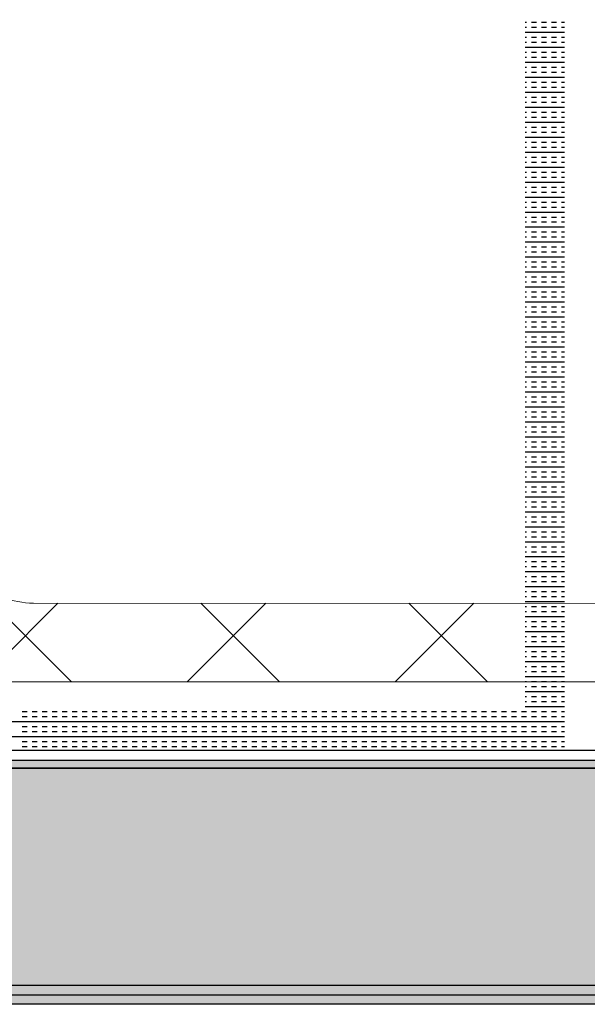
# Model space of a CAD drawing. Header units: millimetres. Extents: x -11575 to 52845, y -36266 to 23021.
# Tile 135 of 184: x 47042 to 47404, y 11101 to 11729. Entities that reach past the tile are written whole.
import ezdxf

# ---------------------------------------------------------------- set-up
doc = ezdxf.new("R2010")
doc.units = ezdxf.units.MM
doc.header["$MEASUREMENT"] = 0
doc.layers.add('GREY SCALE', color=9, linetype='Continuous', true_color=0x808080)
doc.layers.add('GREYSCALE', color=9, linetype='Continuous', lineweight=0, true_color=0x808080)
doc.layers.add('M-MEP-ELCT-TRUNKING', color=7, linetype='Continuous', lineweight=20, true_color=0x960000)

# ---------------------------------------------------------------- blocks, each defined once
blk = doc.blocks.new('FLOOR PLAN')
at = {"layer": 'GREYSCALE', "lineweight": -2, "ltscale": 0.25}
h = blk.add_hatch(color=0, dxfattribs=at)
h.dxf.hatch_style = 1
h.paths.add_polyline_path([(13791.57, 11256.64), (13791.57, 11107.11), (21062.97, 11107.11), (21062.97, 11256.64)])
h = blk.add_hatch(color=0, dxfattribs=at)
h.dxf.hatch_style = 1
h.paths.add_polyline_path([(13949.55, 11251.55), (13949.56, 11101.18), (21261.6, 11101.46), (21261.59, 11251.83)])
at = {"layer": 'GREYSCALE', "color": 0, "lineweight": -2}
for p, q in [((17363.9, 11726.96), (17364.7, 11726.96)), ((17367.88, 11726.96), (17371.06, 11726.96)), ((17374.25, 11726.96), (17377.43, 11726.96)), ((17380.61, 11726.96), (17383.79, 11726.96)), ((17386.98, 11726.96), (17388.96, 11726.96)), ((17363.9, 11723.77), (17364.7, 11723.77)), ((17363.9, 11720.59), (17388.96, 11720.59)), ((17367.88, 11723.77), (17371.06, 11723.77)), ((17374.25, 11723.77), (17377.43, 11723.77)), ((17380.61, 11723.77), (17383.79, 11723.77)), ((17386.98, 11723.77), (17388.96, 11723.77)), ((17363.9, 11717.41), (17364.7, 11717.41)), ((17363.9, 11714.23), (17364.7, 11714.23)), ((17367.88, 11717.41), (17371.06, 11717.41)), ((17367.88, 11714.23), (17371.06, 11714.23)), ((17374.25, 11717.41), (17377.43, 11717.41)), ((17374.25, 11714.23), (17377.43, 11714.23)), ((17380.61, 11717.41), (17383.79, 11717.41)), ((17380.61, 11714.23), (17383.79, 11714.23)), ((17386.98, 11717.41), (17388.96, 11717.41)), ((17386.98, 11714.23), (17388.96, 11714.23)), ((17363.9, 11711.04), (17388.96, 11711.04)), ((17363.9, 11707.86), (17364.7, 11707.86)), ((17367.88, 11707.86), (17371.06, 11707.86)), ((17374.25, 11707.86), (17377.43, 11707.86)), ((17380.61, 11707.86), (17383.79, 11707.86)), ((17386.98, 11707.86), (17388.96, 11707.86)), ((17363.9, 11704.68), (17364.7, 11704.68)), ((17363.9, 11701.49), (17388.96, 11701.49)), ((17367.88, 11704.68), (17371.06, 11704.68)), ((17374.25, 11704.68), (17377.43, 11704.68)), ((17380.61, 11704.68), (17383.79, 11704.68)), ((17386.98, 11704.68), (17388.96, 11704.68)), ((17363.9, 11698.31), (17364.7, 11698.31)), ((17363.9, 11695.13), (17364.7, 11695.13)), ((17367.88, 11698.31), (17371.06, 11698.31)), ((17367.88, 11695.13), (17371.06, 11695.13)), ((17374.25, 11698.31), (17377.43, 11698.31)), ((17374.25, 11695.13), (17377.43, 11695.13)), ((17380.61, 11698.31), (17383.79, 11698.31)), ((17380.61, 11695.13), (17383.79, 11695.13)), ((17386.98, 11698.31), (17388.96, 11698.31)), ((17386.98, 11695.13), (17388.96, 11695.13)), ((17363.9, 11691.95), (17388.96, 11691.95)), ((17363.9, 11688.76), (17364.7, 11688.76)), ((17367.88, 11688.76), (17371.06, 11688.76)), ((17374.25, 11688.76), (17377.43, 11688.76)), ((17380.61, 11688.76), (17383.79, 11688.76)), ((17386.98, 11688.76), (17388.96, 11688.76)), ((17363.9, 11685.58), (17364.7, 11685.58)), ((17363.9, 11682.4), (17388.96, 11682.4)), ((17367.88, 11685.58), (17371.06, 11685.58)), ((17374.25, 11685.58), (17377.43, 11685.58)), ((17380.61, 11685.58), (17383.79, 11685.58)), ((17386.98, 11685.58), (17388.96, 11685.58)), ((17363.9, 11679.22), (17364.7, 11679.22)), ((17363.9, 11676.03), (17364.7, 11676.03)), ((17367.88, 11679.22), (17371.06, 11679.22)), ((17367.88, 11676.03), (17371.06, 11676.03)), ((17374.25, 11679.22), (17377.43, 11679.22)), ((17374.25, 11676.03), (17377.43, 11676.03)), ((17380.61, 11679.22), (17383.79, 11679.22)), ((17380.61, 11676.03), (17383.79, 11676.03)), ((17386.98, 11679.22), (17388.96, 11679.22)), ((17386.98, 11676.03), (17388.96, 11676.03)), ((17363.9, 11672.85), (17388.96, 11672.85)), ((17363.9, 11669.67), (17364.7, 11669.67)), ((17367.88, 11669.67), (17371.06, 11669.67)), ((17374.25, 11669.67), (17377.43, 11669.67)), ((17380.61, 11669.67), (17383.79, 11669.67)), ((17386.98, 11669.67), (17388.96, 11669.67)), ((17363.9, 11666.49), (17364.7, 11666.49)), ((17363.9, 11663.3), (17388.96, 11663.3)), ((17367.88, 11666.49), (17371.06, 11666.49)), ((17374.25, 11666.49), (17377.43, 11666.49)), ((17380.61, 11666.49), (17383.79, 11666.49)), ((17386.98, 11666.49), (17388.96, 11666.49)), ((17363.9, 11660.12), (17364.7, 11660.12)), ((17363.9, 11656.94), (17364.7, 11656.94)), ((17367.88, 11660.12), (17371.06, 11660.12)), ((17367.88, 11656.94), (17371.06, 11656.94)), ((17374.25, 11660.12), (17377.43, 11660.12)), ((17374.25, 11656.94), (17377.43, 11656.94)), ((17380.61, 11660.12), (17383.79, 11660.12)), ((17380.61, 11656.94), (17383.79, 11656.94)), ((17386.98, 11660.12), (17388.96, 11660.12)), ((17386.98, 11656.94), (17388.96, 11656.94)), ((17363.9, 11653.75), (17388.96, 11653.75)), ((17363.9, 11650.57), (17364.7, 11650.57)), ((17367.88, 11650.57), (17371.06, 11650.57)), ((17374.25, 11650.57), (17377.43, 11650.57)), ((17380.61, 11650.57), (17383.79, 11650.57)), ((17386.98, 11650.57), (17388.96, 11650.57)), ((17363.9, 11647.39), (17364.7, 11647.39)), ((17363.9, 11644.21), (17388.96, 11644.21)), ((17367.88, 11647.39), (17371.06, 11647.39)), ((17374.25, 11647.39), (17377.43, 11647.39)), ((17380.61, 11647.39), (17383.79, 11647.39)), ((17386.98, 11647.39), (17388.96, 11647.39)), ((17363.9, 11641.02), (17364.7, 11641.02)), ((17363.9, 11637.84), (17364.7, 11637.84)), ((17367.88, 11641.02), (17371.06, 11641.02)), ((17367.88, 11637.84), (17371.06, 11637.84)), ((17374.25, 11641.02), (17377.43, 11641.02)), ((17374.25, 11637.84), (17377.43, 11637.84)), ((17380.61, 11641.02), (17383.79, 11641.02)), ((17380.61, 11637.84), (17383.79, 11637.84)), ((17386.98, 11641.02), (17388.96, 11641.02)), ((17386.98, 11637.84), (17388.96, 11637.84)), ((17363.9, 11634.66), (17388.96, 11634.66)), ((17363.9, 11631.48), (17364.7, 11631.48)), ((17367.88, 11631.48), (17371.06, 11631.48)), ((17374.25, 11631.48), (17377.43, 11631.48)), ((17380.61, 11631.48), (17383.79, 11631.48)), ((17386.98, 11631.48), (17388.96, 11631.48)), ((17363.9, 11628.29), (17364.7, 11628.29)), ((17363.9, 11625.11), (17388.96, 11625.11)), ((17367.88, 11628.29), (17371.06, 11628.29)), ((17374.25, 11628.29), (17377.43, 11628.29)), ((17380.61, 11628.29), (17383.79, 11628.29)), ((17386.98, 11628.29), (17388.96, 11628.29)), ((17363.9, 11621.93), (17364.7, 11621.93)), ((17367.88, 11621.93), (17371.06, 11621.93)), ((17374.25, 11621.93), (17377.43, 11621.93)), ((17380.61, 11621.93), (17383.79, 11621.93)), ((17386.98, 11621.93), (17388.96, 11621.93)), ((17363.9, 11618.74), (17364.7, 11618.74)), ((17363.9, 11615.56), (17388.96, 11615.56)), ((17367.88, 11618.74), (17371.06, 11618.74)), ((17374.25, 11618.74), (17377.43, 11618.74)), ((17380.61, 11618.74), (17383.79, 11618.74)), ((17386.98, 11618.74), (17388.96, 11618.74)), ((17363.9, 11612.38), (17364.7, 11612.38)), ((17363.9, 11609.2), (17364.7, 11609.2)), ((17367.88, 11612.38), (17371.06, 11612.38)), ((17367.88, 11609.2), (17371.06, 11609.2)), ((17374.25, 11612.38), (17377.43, 11612.38)), ((17374.25, 11609.2), (17377.43, 11609.2)), ((17380.61, 11612.38), (17383.79, 11612.38)), ((17380.61, 11609.2), (17383.79, 11609.2)), ((17386.98, 11612.38), (17388.96, 11612.38)), ((17386.98, 11609.2), (17388.96, 11609.2)), ((17363.9, 11606.01), (17388.96, 11606.01)), ((17363.9, 11602.83), (17364.7, 11602.83)), ((17367.88, 11602.83), (17371.06, 11602.83)), ((17374.25, 11602.83), (17377.43, 11602.83)), ((17380.61, 11602.83), (17383.79, 11602.83)), ((17386.98, 11602.83), (17388.96, 11602.83)), ((17363.9, 11599.65), (17364.7, 11599.65)), ((17363.9, 11596.47), (17388.96, 11596.47)), ((17367.88, 11599.65), (17371.06, 11599.65)), ((17374.25, 11599.65), (17377.43, 11599.65)), ((17380.61, 11599.65), (17383.79, 11599.65)), ((17386.98, 11599.65), (17388.96, 11599.65)), ((17363.9, 11593.28), (17364.7, 11593.28)), ((17363.9, 11590.1), (17364.7, 11590.1)), ((17367.88, 11593.28), (17371.06, 11593.28)), ((17367.88, 11590.1), (17371.06, 11590.1)), ((17374.25, 11593.28), (17377.43, 11593.28)), ((17374.25, 11590.1), (17377.43, 11590.1)), ((17380.61, 11593.28), (17383.79, 11593.28)), ((17380.61, 11590.1), (17383.79, 11590.1)), ((17386.98, 11593.28), (17388.96, 11593.28)), ((17386.98, 11590.1), (17388.96, 11590.1)), ((17363.9, 11586.92), (17388.96, 11586.92)), ((17363.9, 11583.74), (17364.7, 11583.74)), ((17367.88, 11583.74), (17371.06, 11583.74)), ((17374.25, 11583.74), (17377.43, 11583.74)), ((17380.61, 11583.74), (17383.79, 11583.74)), ((17386.98, 11583.74), (17388.96, 11583.74)), ((17363.9, 11580.55), (17364.7, 11580.55)), ((17363.9, 11577.37), (17388.96, 11577.37)), ((17367.88, 11580.55), (17371.06, 11580.55)), ((17374.25, 11580.55), (17377.43, 11580.55)), ((17380.61, 11580.55), (17383.79, 11580.55)), ((17386.98, 11580.55), (17388.96, 11580.55)), ((17363.9, 11574.19), (17364.7, 11574.19)), ((17363.9, 11571), (17364.7, 11571)), ((17367.88, 11574.19), (17371.06, 11574.19)), ((17367.88, 11571), (17371.06, 11571)), ((17374.25, 11574.19), (17377.43, 11574.19)), ((17374.25, 11571), (17377.43, 11571)), ((17380.61, 11574.19), (17383.79, 11574.19)), ((17380.61, 11571), (17383.79, 11571)), ((17386.98, 11574.19), (17388.96, 11574.19)), ((17386.98, 11571), (17388.96, 11571)), ((17363.9, 11567.82), (17388.96, 11567.82)), ((17363.9, 11564.64), (17364.7, 11564.64)), ((17367.88, 11564.64), (17371.06, 11564.64)), ((17374.25, 11564.64), (17377.43, 11564.64)), ((17380.61, 11564.64), (17383.79, 11564.64)), ((17386.98, 11564.64), (17388.96, 11564.64)), ((17363.9, 11561.46), (17364.7, 11561.46)), ((17363.9, 11558.27), (17388.96, 11558.27)), ((17367.88, 11561.46), (17371.06, 11561.46)), ((17374.25, 11561.46), (17377.43, 11561.46)), ((17380.61, 11561.46), (17383.79, 11561.46)), ((17386.98, 11561.46), (17388.96, 11561.46)), ((17363.9, 11555.09), (17364.7, 11555.09)), ((17363.9, 11551.91), (17364.7, 11551.91)), ((17367.88, 11555.09), (17371.06, 11555.09)), ((17367.88, 11551.91), (17371.06, 11551.91)), ((17374.25, 11555.09), (17377.43, 11555.09)), ((17374.25, 11551.91), (17377.43, 11551.91)), ((17380.61, 11555.09), (17383.79, 11555.09)), ((17380.61, 11551.91), (17383.79, 11551.91)), ((17386.98, 11555.09), (17388.96, 11555.09)), ((17386.98, 11551.91), (17388.96, 11551.91)), ((17363.9, 11548.73), (17388.96, 11548.73)), ((17363.9, 11545.54), (17364.7, 11545.54)), ((17367.88, 11545.54), (17371.06, 11545.54)), ((17374.25, 11545.54), (17377.43, 11545.54)), ((17380.61, 11545.54), (17383.79, 11545.54)), ((17386.98, 11545.54), (17388.96, 11545.54)), ((17363.9, 11542.36), (17364.7, 11542.36)), ((17363.9, 11539.18), (17388.96, 11539.18)), ((17367.88, 11542.36), (17371.06, 11542.36)), ((17374.25, 11542.36), (17377.43, 11542.36)), ((17380.61, 11542.36), (17383.79, 11542.36)), ((17386.98, 11542.36), (17388.96, 11542.36)), ((17363.9, 11535.99), (17364.7, 11535.99)), ((17363.9, 11532.81), (17364.7, 11532.81)), ((17367.88, 11535.99), (17371.06, 11535.99)), ((17367.88, 11532.81), (17371.06, 11532.81)), ((17374.25, 11535.99), (17377.43, 11535.99)), ((17374.25, 11532.81), (17377.43, 11532.81)), ((17380.61, 11535.99), (17383.79, 11535.99)), ((17380.61, 11532.81), (17383.79, 11532.81)), ((17386.98, 11535.99), (17388.96, 11535.99)), ((17386.98, 11532.81), (17388.96, 11532.81)), ((17363.9, 11529.63), (17388.96, 11529.63)), ((17363.9, 11526.45), (17364.7, 11526.45)), ((17367.88, 11526.45), (17371.06, 11526.45)), ((17374.25, 11526.45), (17377.43, 11526.45)), ((17380.61, 11526.45), (17383.79, 11526.45)), ((17386.98, 11526.45), (17388.96, 11526.45)), ((17363.9, 11523.26), (17364.7, 11523.26)), ((17363.9, 11520.08), (17388.96, 11520.08)), ((17367.88, 11523.26), (17371.06, 11523.26)), ((17374.25, 11523.26), (17377.43, 11523.26)), ((17380.61, 11523.26), (17383.79, 11523.26)), ((17386.98, 11523.26), (17388.96, 11523.26)), ((17363.9, 11516.9), (17364.7, 11516.9)), ((17363.9, 11513.72), (17364.7, 11513.72)), ((17367.88, 11516.9), (17371.06, 11516.9)), ((17367.88, 11513.72), (17371.06, 11513.72)), ((17374.25, 11516.9), (17377.43, 11516.9)), ((17374.25, 11513.72), (17377.43, 11513.72)), ((17380.61, 11516.9), (17383.79, 11516.9)), ((17380.61, 11513.72), (17383.79, 11513.72)), ((17386.98, 11516.9), (17388.96, 11516.9)), ((17386.98, 11513.72), (17388.96, 11513.72)), ((17363.9, 11510.53), (17388.96, 11510.53)), ((17363.9, 11507.35), (17364.7, 11507.35)), ((17367.88, 11507.35), (17371.06, 11507.35)), ((17374.25, 11507.35), (17377.43, 11507.35)), ((17380.61, 11507.35), (17383.79, 11507.35)), ((17386.98, 11507.35), (17388.96, 11507.35)), ((17363.9, 11504.17), (17364.7, 11504.17)), ((17363.9, 11500.99), (17388.96, 11500.99)), ((17367.88, 11504.17), (17371.06, 11504.17)), ((17374.25, 11504.17), (17377.43, 11504.17)), ((17380.61, 11504.17), (17383.79, 11504.17)), ((17386.98, 11504.17), (17388.96, 11504.17)), ((17363.9, 11497.8), (17364.7, 11497.8)), ((17363.9, 11494.62), (17364.7, 11494.62)), ((17367.88, 11497.8), (17371.06, 11497.8)), ((17367.88, 11494.62), (17371.06, 11494.62)), ((17374.25, 11497.8), (17377.43, 11497.8)), ((17374.25, 11494.62), (17377.43, 11494.62)), ((17380.61, 11497.8), (17383.79, 11497.8)), ((17380.61, 11494.62), (17383.79, 11494.62)), ((17386.98, 11497.8), (17388.96, 11497.8)), ((17386.98, 11494.62), (17388.96, 11494.62)), ((17363.9, 11491.44), (17388.96, 11491.44)), ((17363.9, 11488.25), (17364.7, 11488.25)), ((17367.88, 11488.25), (17371.06, 11488.25)), ((17374.25, 11488.25), (17377.43, 11488.25)), ((17380.61, 11488.25), (17383.79, 11488.25)), ((17386.98, 11488.25), (17388.96, 11488.25)), ((17363.9, 11485.07), (17364.7, 11485.07)), ((17363.9, 11481.89), (17388.96, 11481.89)), ((17367.88, 11485.07), (17371.06, 11485.07)), ((17374.25, 11485.07), (17377.43, 11485.07)), ((17380.61, 11485.07), (17383.79, 11485.07)), ((17386.98, 11485.07), (17388.96, 11485.07)), ((17363.9, 11478.71), (17364.7, 11478.71)), ((17363.9, 11475.52), (17364.7, 11475.52)), ((17367.88, 11478.71), (17371.06, 11478.71)), ((17367.88, 11475.52), (17371.06, 11475.52)), ((17374.25, 11478.71), (17377.43, 11478.71)), ((17374.25, 11475.52), (17377.43, 11475.52)), ((17380.61, 11478.71), (17383.79, 11478.71)), ((17380.61, 11475.52), (17383.79, 11475.52)), ((17386.98, 11478.71), (17388.96, 11478.71)), ((17386.98, 11475.52), (17388.96, 11475.52)), ((17363.9, 11472.34), (17388.96, 11472.34)), ((17363.9, 11469.16), (17364.7, 11469.16)), ((17367.88, 11469.16), (17371.06, 11469.16)), ((17374.25, 11469.16), (17377.43, 11469.16)), ((17380.61, 11469.16), (17383.79, 11469.16)), ((17386.98, 11469.16), (17388.96, 11469.16)), ((17363.9, 11465.98), (17364.7, 11465.98)), ((17363.9, 11462.79), (17388.96, 11462.79)), ((17367.88, 11465.98), (17371.06, 11465.98)), ((17374.25, 11465.98), (17377.43, 11465.98)), ((17380.61, 11465.98), (17383.79, 11465.98)), ((17386.98, 11465.98), (17388.96, 11465.98)), ((17363.9, 11459.61), (17364.7, 11459.61)), ((17363.9, 11456.43), (17364.7, 11456.43)), ((17367.88, 11459.61), (17371.06, 11459.61)), ((17367.88, 11456.43), (17371.06, 11456.43)), ((17374.25, 11459.61), (17377.43, 11459.61)), ((17374.25, 11456.43), (17377.43, 11456.43)), ((17380.61, 11459.61), (17383.79, 11459.61)), ((17380.61, 11456.43), (17383.79, 11456.43)), ((17386.98, 11459.61), (17388.96, 11459.61)), ((17386.98, 11456.43), (17388.96, 11456.43)), ((17363.9, 11453.24), (17388.96, 11453.24)), ((17363.9, 11450.06), (17364.7, 11450.06)), ((17367.88, 11450.06), (17371.06, 11450.06)), ((17374.25, 11450.06), (17377.43, 11450.06)), ((17380.61, 11450.06), (17383.79, 11450.06)), ((17386.98, 11450.06), (17388.96, 11450.06)), ((17363.9, 11446.88), (17364.7, 11446.88)), ((17363.9, 11443.7), (17388.96, 11443.7)), ((17367.88, 11446.88), (17371.06, 11446.88)), ((17374.25, 11446.88), (17377.43, 11446.88)), ((17380.61, 11446.88), (17383.79, 11446.88)), ((17386.98, 11446.88), (17388.96, 11446.88)), ((17363.9, 11440.51), (17364.7, 11440.51)), ((17363.9, 11437.33), (17364.7, 11437.33)), ((17367.88, 11440.51), (17371.06, 11440.51)), ((17367.88, 11437.33), (17371.06, 11437.33)), ((17374.25, 11440.51), (17377.43, 11440.51)), ((17374.25, 11437.33), (17377.43, 11437.33)), ((17380.61, 11440.51), (17383.79, 11440.51)), ((17380.61, 11437.33), (17383.79, 11437.33)), ((17386.98, 11440.51), (17388.96, 11440.51)), ((17386.98, 11437.33), (17388.96, 11437.33)), ((17363.9, 11434.15), (17388.96, 11434.15)), ((17363.9, 11430.97), (17364.7, 11430.97)), ((17367.88, 11430.97), (17371.06, 11430.97)), ((17374.25, 11430.97), (17377.43, 11430.97)), ((17380.61, 11430.97), (17383.79, 11430.97)), ((17386.98, 11430.97), (17388.96, 11430.97)), ((17363.9, 11427.78), (17364.7, 11427.78)), ((17363.9, 11424.6), (17388.96, 11424.6)), ((17367.88, 11427.78), (17371.06, 11427.78)), ((17374.25, 11427.78), (17377.43, 11427.78)), ((17380.61, 11427.78), (17383.79, 11427.78)), ((17386.98, 11427.78), (17388.96, 11427.78)), ((17363.9, 11421.42), (17364.7, 11421.42)), ((17363.9, 11418.24), (17364.7, 11418.24)), ((17367.88, 11421.42), (17371.06, 11421.42)), ((17367.88, 11418.24), (17371.06, 11418.24)), ((17374.25, 11421.42), (17377.43, 11421.42)), ((17374.25, 11418.24), (17377.43, 11418.24)), ((17380.61, 11421.42), (17383.79, 11421.42)), ((17380.61, 11418.24), (17383.79, 11418.24)), ((17386.98, 11421.42), (17388.96, 11421.42)), ((17386.98, 11418.24), (17388.96, 11418.24)), ((17363.9, 11415.05), (17388.96, 11415.05)), ((17363.9, 11411.87), (17364.7, 11411.87)), ((17367.88, 11411.87), (17371.06, 11411.87)), ((17374.25, 11411.87), (17377.43, 11411.87)), ((17380.61, 11411.87), (17383.79, 11411.87)), ((17386.98, 11411.87), (17388.96, 11411.87)), ((17363.9, 11408.69), (17364.7, 11408.69)), ((17363.9, 11405.5), (17388.96, 11405.5)), ((17367.88, 11408.69), (17371.06, 11408.69)), ((17374.25, 11408.69), (17377.43, 11408.69)), ((17380.61, 11408.69), (17383.79, 11408.69)), ((17386.98, 11408.69), (17388.96, 11408.69)), ((17363.9, 11402.32), (17364.7, 11402.32)), ((17367.88, 11402.32), (17371.06, 11402.32)), ((17374.25, 11402.32), (17377.43, 11402.32)), ((17380.61, 11402.32), (17383.79, 11402.32)), ((17386.98, 11402.32), (17388.96, 11402.32)), ((17363.9, 11399.14), (17364.7, 11399.14)), ((17363.9, 11395.96), (17388.96, 11395.96)), ((17367.88, 11399.14), (17371.06, 11399.14)), ((17374.25, 11399.14), (17377.43, 11399.14)), ((17380.61, 11399.14), (17383.79, 11399.14)), ((17386.98, 11399.14), (17388.96, 11399.14)), ((17363.9, 11392.77), (17364.7, 11392.77)), ((17363.9, 11389.59), (17364.7, 11389.59)), ((17367.88, 11392.77), (17371.06, 11392.77)), ((17367.88, 11389.59), (17371.06, 11389.59)), ((17374.25, 11392.77), (17377.43, 11392.77)), ((17374.25, 11389.59), (17377.43, 11389.59)), ((17380.61, 11392.77), (17383.79, 11392.77)), ((17380.61, 11389.59), (17383.79, 11389.59)), ((17386.98, 11392.77), (17388.96, 11392.77)), ((17386.98, 11389.59), (17388.96, 11389.59)), ((17363.9, 11386.41), (17388.96, 11386.41)), ((17363.9, 11383.23), (17364.7, 11383.23)), ((17367.88, 11383.23), (17371.06, 11383.23)), ((17374.25, 11383.23), (17377.43, 11383.23)), ((17380.61, 11383.23), (17383.79, 11383.23)), ((17386.98, 11383.23), (17388.96, 11383.23)), ((17363.9, 11380.04), (17364.7, 11380.04)), ((17363.9, 11376.86), (17388.96, 11376.86)), ((17367.88, 11380.04), (17371.06, 11380.04)), ((17374.25, 11380.04), (17377.43, 11380.04)), ((17380.61, 11380.04), (17383.79, 11380.04)), ((17386.98, 11380.04), (17388.96, 11380.04)), ((17363.9, 11373.68), (17364.7, 11373.68)), ((17363.9, 11370.49), (17364.7, 11370.49)), ((17367.88, 11373.68), (17371.06, 11373.68)), ((17367.88, 11370.49), (17371.06, 11370.49)), ((17374.25, 11373.68), (17377.43, 11373.68)), ((17374.25, 11370.49), (17377.43, 11370.49)), ((17380.61, 11373.68), (17383.79, 11373.68)), ((17380.61, 11370.49), (17383.79, 11370.49)), ((17386.98, 11373.68), (17388.96, 11373.68)), ((17386.98, 11370.49), (17388.96, 11370.49)), ((17363.9, 11367.31), (17388.96, 11367.31)), ((17363.9, 11364.13), (17364.7, 11364.13)), ((17367.88, 11364.13), (17371.06, 11364.13)), ((17374.25, 11364.13), (17377.43, 11364.13)), ((17380.61, 11364.13), (17383.79, 11364.13)), ((17386.98, 11364.13), (17388.96, 11364.13)), ((17363.9, 11360.95), (17364.7, 11360.95)), ((17363.9, 11357.76), (17388.96, 11357.76)), ((17367.88, 11360.95), (17371.06, 11360.95)), ((17374.25, 11360.95), (17377.43, 11360.95)), ((17380.61, 11360.95), (17383.79, 11360.95)), ((17386.98, 11360.95), (17388.96, 11360.95)), ((17363.9, 11354.58), (17364.7, 11354.58)), ((17363.9, 11351.4), (17364.7, 11351.4)), ((17367.88, 11354.58), (17371.06, 11354.58)), ((17367.88, 11351.4), (17371.06, 11351.4)), ((17374.25, 11354.58), (17377.43, 11354.58)), ((17374.25, 11351.4), (17377.43, 11351.4)), ((17380.61, 11354.58), (17383.79, 11354.58)), ((17380.61, 11351.4), (17383.79, 11351.4)), ((17386.98, 11354.58), (17388.96, 11354.58)), ((17386.98, 11351.4), (17388.96, 11351.4)), ((17363.9, 11348.22), (17388.96, 11348.22)), ((17363.9, 11345.03), (17364.7, 11345.03)), ((17367.88, 11345.03), (17371.06, 11345.03)), ((17374.25, 11345.03), (17377.43, 11345.03)), ((17380.61, 11345.03), (17383.79, 11345.03)), ((17386.98, 11345.03), (17388.96, 11345.03)), ((17363.9, 11341.85), (17364.7, 11341.85)), ((17363.9, 11338.67), (17388.96, 11338.67)), ((17367.88, 11341.85), (17371.06, 11341.85)), ((17374.25, 11341.85), (17377.43, 11341.85)), ((17380.61, 11341.85), (17383.79, 11341.85)), ((17386.98, 11341.85), (17388.96, 11341.85)), ((17363.9, 11335.49), (17364.7, 11335.49)), ((17363.9, 11332.3), (17364.7, 11332.3)), ((17367.88, 11335.49), (17371.06, 11335.49)), ((17367.88, 11332.3), (17371.06, 11332.3)), ((17374.25, 11335.49), (17377.43, 11335.49)), ((17374.25, 11332.3), (17377.43, 11332.3)), ((17380.61, 11335.49), (17383.79, 11335.49)), ((17380.61, 11332.3), (17383.79, 11332.3)), ((17386.98, 11335.49), (17388.96, 11335.49)), ((17386.98, 11332.3), (17388.96, 11332.3)), ((17363.9, 11329.12), (17388.96, 11329.12)), ((17363.9, 11325.94), (17364.7, 11325.94)), ((17367.88, 11325.94), (17371.06, 11325.94)), ((17374.25, 11325.94), (17377.43, 11325.94)), ((17380.61, 11325.94), (17383.79, 11325.94)), ((17386.98, 11325.94), (17388.96, 11325.94)), ((17363.9, 11322.75), (17364.7, 11322.75)), ((17363.9, 11319.57), (17388.96, 11319.57)), ((17367.88, 11322.75), (17371.06, 11322.75)), ((17374.25, 11322.75), (17377.43, 11322.75)), ((17380.61, 11322.75), (17383.79, 11322.75)), ((17386.98, 11322.75), (17388.96, 11322.75)), ((17363.9, 11316.39), (17364.7, 11316.39)), ((17363.9, 11313.21), (17364.7, 11313.21)), ((17367.88, 11316.39), (17371.06, 11316.39)), ((17367.88, 11313.21), (17371.06, 11313.21)), ((17374.25, 11316.39), (17377.43, 11316.39)), ((17374.25, 11313.21), (17377.43, 11313.21)), ((17380.61, 11316.39), (17383.79, 11316.39)), ((17380.61, 11313.21), (17383.79, 11313.21)), ((17386.98, 11316.39), (17388.96, 11316.39)), ((17386.98, 11313.21), (17388.96, 11313.21)), ((17363.9, 11310.02), (17388.96, 11310.02)), ((17363.9, 11306.84), (17364.7, 11306.84)), ((17367.88, 11306.84), (17371.06, 11306.84)), ((17374.25, 11306.84), (17377.43, 11306.84)), ((17380.61, 11306.84), (17383.79, 11306.84)), ((17386.98, 11306.84), (17388.96, 11306.84)), ((17363.9, 11303.66), (17364.7, 11303.66)), ((17363.9, 11300.48), (17388.96, 11300.48)), ((17367.88, 11303.66), (17371.06, 11303.66)), ((17374.25, 11303.66), (17377.43, 11303.66)), ((17380.61, 11303.66), (17383.79, 11303.66)), ((17386.98, 11303.66), (17388.96, 11303.66)), ((17363.9, 11297.29), (17364.7, 11297.29)), ((17363.9, 11294.11), (17364.7, 11294.11)), ((17367.88, 11297.29), (17371.06, 11297.29)), ((17367.88, 11294.11), (17371.06, 11294.11)), ((17374.25, 11297.29), (17377.43, 11297.29)), ((17374.25, 11294.11), (17377.43, 11294.11)), ((17380.61, 11297.29), (17383.79, 11297.29)), ((17380.61, 11294.11), (17383.79, 11294.11)), ((17386.98, 11297.29), (17388.96, 11297.29)), ((17386.98, 11294.11), (17388.96, 11294.11)), ((17043.25, 11287.74), (17046.43, 11287.74)), ((17049.61, 11287.74), (17052.79, 11287.74)), ((17055.98, 11287.74), (17059.16, 11287.74)), ((17062.34, 11287.74), (17065.52, 11287.74)), ((17068.71, 11287.74), (17071.89, 11287.74)), ((17075.07, 11287.74), (17078.26, 11287.74)), ((17081.44, 11287.74), (17084.62, 11287.74)), ((17087.8, 11287.74), (17090.99, 11287.74)), ((17094.17, 11287.74), (17097.35, 11287.74)), ((17100.53, 11287.74), (17103.72, 11287.74)), ((17106.9, 11287.74), (17110.08, 11287.74)), ((17113.27, 11287.74), (17116.45, 11287.74)), ((17119.63, 11287.74), (17122.81, 11287.74)), ((17126, 11287.74), (17129.18, 11287.74)), ((17132.36, 11287.74), (17135.54, 11287.74)), ((17138.73, 11287.74), (17141.91, 11287.74)), ((17145.09, 11287.74), (17148.27, 11287.74)), ((17151.46, 11287.74), (17154.64, 11287.74)), ((17157.82, 11287.74), (17161.01, 11287.74)), ((17164.19, 11287.74), (17167.37, 11287.74)), ((17170.55, 11287.74), (17173.74, 11287.74)), ((17176.92, 11287.74), (17180.1, 11287.74)), ((17183.28, 11287.74), (17186.47, 11287.74)), ((17189.65, 11287.74), (17192.83, 11287.74)), ((17196.02, 11287.74), (17199.2, 11287.74)), ((17202.38, 11287.74), (17205.56, 11287.74)), ((17208.75, 11287.74), (17211.93, 11287.74)), ((17215.11, 11287.74), (17218.29, 11287.74)), ((17221.48, 11287.74), (17224.66, 11287.74)), ((17227.84, 11287.74), (17231.02, 11287.74)), ((17234.21, 11287.74), (17237.39, 11287.74)), ((17240.57, 11287.74), (17243.76, 11287.74)), ((17246.94, 11287.74), (17250.12, 11287.74)), ((17253.3, 11287.74), (17256.49, 11287.74)), ((17259.67, 11287.74), (17262.85, 11287.74)), ((17266.03, 11287.74), (17269.22, 11287.74)), ((17272.4, 11287.74), (17275.58, 11287.74)), ((17278.77, 11287.74), (17281.95, 11287.74)), ((17285.13, 11287.74), (17288.31, 11287.74)), ((17291.5, 11287.74), (17294.68, 11287.74)), ((17297.86, 11287.74), (17301.04, 11287.74)), ((17304.23, 11287.74), (17307.41, 11287.74)), ((17310.59, 11287.74), (17313.77, 11287.74)), ((17316.96, 11287.74), (17320.14, 11287.74)), ((17323.32, 11287.74), (17326.51, 11287.74)), ((17329.69, 11287.74), (17332.87, 11287.74)), ((17336.05, 11287.74), (17339.24, 11287.74)), ((17342.42, 11287.74), (17345.6, 11287.74)), ((17348.78, 11287.74), (17351.97, 11287.74)), ((17355.15, 11287.74), (17358.33, 11287.74)), ((17361.52, 11287.74), (17364.7, 11287.74)), ((17363.9, 11290.93), (17388.96, 11290.93)), ((17367.88, 11287.74), (17371.06, 11287.74)), ((17374.25, 11287.74), (17377.43, 11287.74)), ((17380.61, 11287.74), (17383.79, 11287.74)), ((17386.98, 11287.74), (17388.96, 11287.74)), ((16687.27, 11281.38), (17388.96, 11281.38)), ((17043.25, 11284.56), (17046.43, 11284.56)), ((17049.61, 11284.56), (17052.79, 11284.56)), ((17055.98, 11284.56), (17059.16, 11284.56)), ((17062.34, 11284.56), (17065.52, 11284.56)), ((17068.71, 11284.56), (17071.89, 11284.56)), ((17075.07, 11284.56), (17078.26, 11284.56)), ((17081.44, 11284.56), (17084.62, 11284.56)), ((17087.8, 11284.56), (17090.99, 11284.56)), ((17094.17, 11284.56), (17097.35, 11284.56)), ((17100.53, 11284.56), (17103.72, 11284.56)), ((17106.9, 11284.56), (17110.08, 11284.56)), ((17113.27, 11284.56), (17116.45, 11284.56)), ((17119.63, 11284.56), (17122.81, 11284.56)), ((17126, 11284.56), (17129.18, 11284.56)), ((17132.36, 11284.56), (17135.54, 11284.56)), ((17138.73, 11284.56), (17141.91, 11284.56)), ((17145.09, 11284.56), (17148.27, 11284.56)), ((17151.46, 11284.56), (17154.64, 11284.56)), ((17157.82, 11284.56), (17161.01, 11284.56)), ((17164.19, 11284.56), (17167.37, 11284.56)), ((17170.55, 11284.56), (17173.74, 11284.56)), ((17176.92, 11284.56), (17180.1, 11284.56)), ((17183.28, 11284.56), (17186.47, 11284.56)), ((17189.65, 11284.56), (17192.83, 11284.56)), ((17196.02, 11284.56), (17199.2, 11284.56)), ((17202.38, 11284.56), (17205.56, 11284.56)), ((17208.75, 11284.56), (17211.93, 11284.56)), ((17215.11, 11284.56), (17218.29, 11284.56)), ((17221.48, 11284.56), (17224.66, 11284.56)), ((17227.84, 11284.56), (17231.02, 11284.56)), ((17234.21, 11284.56), (17237.39, 11284.56)), ((17240.57, 11284.56), (17243.76, 11284.56)), ((17246.94, 11284.56), (17250.12, 11284.56)), ((17253.3, 11284.56), (17256.49, 11284.56)), ((17259.67, 11284.56), (17262.85, 11284.56)), ((17266.03, 11284.56), (17269.22, 11284.56)), ((17272.4, 11284.56), (17275.58, 11284.56)), ((17278.77, 11284.56), (17281.95, 11284.56)), ((17285.13, 11284.56), (17288.31, 11284.56)), ((17291.5, 11284.56), (17294.68, 11284.56)), ((17297.86, 11284.56), (17301.04, 11284.56)), ((17304.23, 11284.56), (17307.41, 11284.56)), ((17310.59, 11284.56), (17313.77, 11284.56)), ((17316.96, 11284.56), (17320.14, 11284.56)), ((17323.32, 11284.56), (17326.51, 11284.56)), ((17329.69, 11284.56), (17332.87, 11284.56)), ((17336.05, 11284.56), (17339.24, 11284.56)), ((17342.42, 11284.56), (17345.6, 11284.56)), ((17348.78, 11284.56), (17351.97, 11284.56)), ((17355.15, 11284.56), (17358.33, 11284.56)), ((17361.52, 11284.56), (17364.7, 11284.56)), ((17367.88, 11284.56), (17371.06, 11284.56)), ((17374.25, 11284.56), (17377.43, 11284.56)), ((17380.61, 11284.56), (17383.79, 11284.56)), ((17386.98, 11284.56), (17388.96, 11284.56)), ((17043.25, 11278.2), (17046.43, 11278.2)), ((17043.25, 11275.01), (17046.43, 11275.01)), ((17049.61, 11278.2), (17052.79, 11278.2)), ((17049.61, 11275.01), (17052.79, 11275.01)), ((17055.98, 11278.2), (17059.16, 11278.2)), ((17055.98, 11275.01), (17059.16, 11275.01)), ((17062.34, 11278.2), (17065.52, 11278.2)), ((17062.34, 11275.01), (17065.52, 11275.01)), ((17068.71, 11278.2), (17071.89, 11278.2)), ((17068.71, 11275.01), (17071.89, 11275.01)), ((17075.07, 11278.2), (17078.26, 11278.2)), ((17075.07, 11275.01), (17078.26, 11275.01)), ((17081.44, 11278.2), (17084.62, 11278.2)), ((17081.44, 11275.01), (17084.62, 11275.01)), ((17087.8, 11278.2), (17090.99, 11278.2)), ((17087.8, 11275.01), (17090.99, 11275.01)), ((17094.17, 11278.2), (17097.35, 11278.2)), ((17094.17, 11275.01), (17097.35, 11275.01)), ((17100.53, 11278.2), (17103.72, 11278.2)), ((17100.53, 11275.01), (17103.72, 11275.01)), ((17106.9, 11278.2), (17110.08, 11278.2)), ((17106.9, 11275.01), (17110.08, 11275.01)), ((17113.27, 11278.2), (17116.45, 11278.2)), ((17113.27, 11275.01), (17116.45, 11275.01)), ((17119.63, 11278.2), (17122.81, 11278.2)), ((17119.63, 11275.01), (17122.81, 11275.01)), ((17126, 11278.2), (17129.18, 11278.2)), ((17126, 11275.01), (17129.18, 11275.01)), ((17132.36, 11278.2), (17135.54, 11278.2)), ((17132.36, 11275.01), (17135.54, 11275.01)), ((17138.73, 11278.2), (17141.91, 11278.2)), ((17138.73, 11275.01), (17141.91, 11275.01)), ((17145.09, 11278.2), (17148.27, 11278.2)), ((17145.09, 11275.01), (17148.27, 11275.01)), ((17151.46, 11278.2), (17154.64, 11278.2)), ((17151.46, 11275.01), (17154.64, 11275.01)), ((17157.82, 11278.2), (17161.01, 11278.2)), ((17157.82, 11275.01), (17161.01, 11275.01)), ((17164.19, 11278.2), (17167.37, 11278.2)), ((17164.19, 11275.01), (17167.37, 11275.01)), ((17170.55, 11278.2), (17173.74, 11278.2)), ((17170.55, 11275.01), (17173.74, 11275.01)), ((17176.92, 11278.2), (17180.1, 11278.2)), ((17176.92, 11275.01), (17180.1, 11275.01)), ((17183.28, 11278.2), (17186.47, 11278.2)), ((17183.28, 11275.01), (17186.47, 11275.01)), ((17189.65, 11278.2), (17192.83, 11278.2)), ((17189.65, 11275.01), (17192.83, 11275.01)), ((17196.02, 11278.2), (17199.2, 11278.2)), ((17196.02, 11275.01), (17199.2, 11275.01)), ((17202.38, 11278.2), (17205.56, 11278.2)), ((17202.38, 11275.01), (17205.56, 11275.01)), ((17208.75, 11278.2), (17211.93, 11278.2)), ((17208.75, 11275.01), (17211.93, 11275.01)), ((17215.11, 11278.2), (17218.29, 11278.2)), ((17215.11, 11275.01), (17218.29, 11275.01)), ((17221.48, 11278.2), (17224.66, 11278.2)), ((17221.48, 11275.01), (17224.66, 11275.01)), ((17227.84, 11278.2), (17231.02, 11278.2)), ((17227.84, 11275.01), (17231.02, 11275.01)), ((17234.21, 11278.2), (17237.39, 11278.2)), ((17234.21, 11275.01), (17237.39, 11275.01)), ((17240.57, 11278.2), (17243.76, 11278.2)), ((17240.57, 11275.01), (17243.76, 11275.01)), ((17246.94, 11278.2), (17250.12, 11278.2)), ((17246.94, 11275.01), (17250.12, 11275.01)), ((17253.3, 11278.2), (17256.49, 11278.2)), ((17253.3, 11275.01), (17256.49, 11275.01)), ((17259.67, 11278.2), (17262.85, 11278.2)), ((17259.67, 11275.01), (17262.85, 11275.01)), ((17266.03, 11278.2), (17269.22, 11278.2)), ((17266.03, 11275.01), (17269.22, 11275.01)), ((17272.4, 11278.2), (17275.58, 11278.2)), ((17272.4, 11275.01), (17275.58, 11275.01)), ((17278.77, 11278.2), (17281.95, 11278.2)), ((17278.77, 11275.01), (17281.95, 11275.01)), ((17285.13, 11278.2), (17288.31, 11278.2)), ((17285.13, 11275.01), (17288.31, 11275.01)), ((17291.5, 11278.2), (17294.68, 11278.2)), ((17291.5, 11275.01), (17294.68, 11275.01)), ((17297.86, 11278.2), (17301.04, 11278.2)), ((17297.86, 11275.01), (17301.04, 11275.01)), ((17304.23, 11278.2), (17307.41, 11278.2)), ((17304.23, 11275.01), (17307.41, 11275.01)), ((17310.59, 11278.2), (17313.77, 11278.2)), ((17310.59, 11275.01), (17313.77, 11275.01)), ((17316.96, 11278.2), (17320.14, 11278.2)), ((17316.96, 11275.01), (17320.14, 11275.01)), ((17323.32, 11278.2), (17326.51, 11278.2)), ((17323.32, 11275.01), (17326.51, 11275.01)), ((17329.69, 11278.2), (17332.87, 11278.2)), ((17329.69, 11275.01), (17332.87, 11275.01)), ((17336.05, 11278.2), (17339.24, 11278.2)), ((17336.05, 11275.01), (17339.24, 11275.01)), ((17342.42, 11278.2), (17345.6, 11278.2)), ((17342.42, 11275.01), (17345.6, 11275.01)), ((17348.78, 11278.2), (17351.97, 11278.2)), ((17348.78, 11275.01), (17351.97, 11275.01)), ((17355.15, 11278.2), (17358.33, 11278.2)), ((17355.15, 11275.01), (17358.33, 11275.01)), ((17361.52, 11278.2), (17364.7, 11278.2)), ((17361.52, 11275.01), (17364.7, 11275.01)), ((17367.88, 11278.2), (17371.06, 11278.2)), ((17367.88, 11275.01), (17371.06, 11275.01)), ((17374.25, 11278.2), (17377.43, 11278.2)), ((17374.25, 11275.01), (17377.43, 11275.01)), ((17380.61, 11278.2), (17383.79, 11278.2)), ((17380.61, 11275.01), (17383.79, 11275.01)), ((17386.98, 11278.2), (17388.96, 11278.2)), ((17386.98, 11275.01), (17388.96, 11275.01)), ((16687.27, 11271.83), (17388.96, 11271.83)), ((17043.25, 11268.65), (17046.43, 11268.65)), ((17049.61, 11268.65), (17052.79, 11268.65)), ((17055.98, 11268.65), (17059.16, 11268.65)), ((17062.34, 11268.65), (17065.52, 11268.65)), ((17068.71, 11268.65), (17071.89, 11268.65)), ((17075.07, 11268.65), (17078.26, 11268.65)), ((17081.44, 11268.65), (17084.62, 11268.65)), ((17087.8, 11268.65), (17090.99, 11268.65)), ((17094.17, 11268.65), (17097.35, 11268.65)), ((17100.53, 11268.65), (17103.72, 11268.65)), ((17106.9, 11268.65), (17110.08, 11268.65)), ((17113.27, 11268.65), (17116.45, 11268.65)), ((17119.63, 11268.65), (17122.81, 11268.65)), ((17126, 11268.65), (17129.18, 11268.65)), ((17132.36, 11268.65), (17135.54, 11268.65)), ((17138.73, 11268.65), (17141.91, 11268.65)), ((17145.09, 11268.65), (17148.27, 11268.65)), ((17151.46, 11268.65), (17154.64, 11268.65)), ((17157.82, 11268.65), (17161.01, 11268.65)), ((17164.19, 11268.65), (17167.37, 11268.65)), ((17170.55, 11268.65), (17173.74, 11268.65)), ((17176.92, 11268.65), (17180.1, 11268.65)), ((17183.28, 11268.65), (17186.47, 11268.65)), ((17189.65, 11268.65), (17192.83, 11268.65)), ((17196.02, 11268.65), (17199.2, 11268.65)), ((17202.38, 11268.65), (17205.56, 11268.65)), ((17208.75, 11268.65), (17211.93, 11268.65)), ((17215.11, 11268.65), (17218.29, 11268.65)), ((17221.48, 11268.65), (17224.66, 11268.65)), ((17227.84, 11268.65), (17231.02, 11268.65)), ((17234.21, 11268.65), (17237.39, 11268.65)), ((17240.57, 11268.65), (17243.76, 11268.65)), ((17246.94, 11268.65), (17250.12, 11268.65)), ((17253.3, 11268.65), (17256.49, 11268.65)), ((17259.67, 11268.65), (17262.85, 11268.65)), ((17266.03, 11268.65), (17269.22, 11268.65)), ((17272.4, 11268.65), (17275.58, 11268.65)), ((17278.77, 11268.65), (17281.95, 11268.65)), ((17285.13, 11268.65), (17288.31, 11268.65)), ((17291.5, 11268.65), (17294.68, 11268.65)), ((17297.86, 11268.65), (17301.04, 11268.65)), ((17304.23, 11268.65), (17307.41, 11268.65)), ((17310.59, 11268.65), (17313.77, 11268.65)), ((17316.96, 11268.65), (17320.14, 11268.65)), ((17323.32, 11268.65), (17326.51, 11268.65)), ((17329.69, 11268.65), (17332.87, 11268.65)), ((17336.05, 11268.65), (17339.24, 11268.65)), ((17342.42, 11268.65), (17345.6, 11268.65)), ((17348.78, 11268.65), (17351.97, 11268.65)), ((17355.15, 11268.65), (17358.33, 11268.65)), ((17361.52, 11268.65), (17364.7, 11268.65)), ((17367.88, 11268.65), (17371.06, 11268.65)), ((17374.25, 11268.65), (17377.43, 11268.65)), ((17380.61, 11268.65), (17383.79, 11268.65)), ((17386.98, 11268.65), (17388.96, 11268.65)), ((17043.25, 11265.47), (17046.43, 11265.47)), ((17049.61, 11265.47), (17052.79, 11265.47)), ((17055.98, 11265.47), (17059.16, 11265.47)), ((17062.34, 11265.47), (17065.52, 11265.47)), ((17068.71, 11265.47), (17071.89, 11265.47)), ((17075.07, 11265.47), (17078.26, 11265.47)), ((17081.44, 11265.47), (17084.62, 11265.47)), ((17087.8, 11265.47), (17090.99, 11265.47)), ((17094.17, 11265.47), (17097.35, 11265.47)), ((17100.53, 11265.47), (17103.72, 11265.47)), ((17106.9, 11265.47), (17110.08, 11265.47)), ((17113.27, 11265.47), (17116.45, 11265.47)), ((17119.63, 11265.47), (17122.81, 11265.47)), ((17126, 11265.47), (17129.18, 11265.47)), ((17132.36, 11265.47), (17135.54, 11265.47)), ((17138.73, 11265.47), (17141.91, 11265.47)), ((17145.09, 11265.47), (17148.27, 11265.47)), ((17151.46, 11265.47), (17154.64, 11265.47)), ((17157.82, 11265.47), (17161.01, 11265.47)), ((17164.19, 11265.47), (17167.37, 11265.47)), ((17170.55, 11265.47), (17173.74, 11265.47)), ((17176.92, 11265.47), (17180.1, 11265.47)), ((17183.28, 11265.47), (17186.47, 11265.47)), ((17189.65, 11265.47), (17192.83, 11265.47)), ((17196.02, 11265.47), (17199.2, 11265.47)), ((17202.38, 11265.47), (17205.56, 11265.47)), ((17208.75, 11265.47), (17211.93, 11265.47)), ((17215.11, 11265.47), (17218.29, 11265.47)), ((17221.48, 11265.47), (17224.66, 11265.47)), ((17227.84, 11265.47), (17231.02, 11265.47)), ((17234.21, 11265.47), (17237.39, 11265.47)), ((17240.57, 11265.47), (17243.76, 11265.47)), ((17246.94, 11265.47), (17250.12, 11265.47)), ((17253.3, 11265.47), (17256.49, 11265.47)), ((17259.67, 11265.47), (17262.85, 11265.47)), ((17266.03, 11265.47), (17269.22, 11265.47)), ((17272.4, 11265.47), (17275.58, 11265.47)), ((17278.77, 11265.47), (17281.95, 11265.47)), ((17285.13, 11265.47), (17288.31, 11265.47)), ((17291.5, 11265.47), (17294.68, 11265.47)), ((17297.86, 11265.47), (17301.04, 11265.47)), ((17304.23, 11265.47), (17307.41, 11265.47)), ((17310.59, 11265.47), (17313.77, 11265.47)), ((17316.96, 11265.47), (17320.14, 11265.47)), ((17323.32, 11265.47), (17326.51, 11265.47)), ((17329.69, 11265.47), (17332.87, 11265.47)), ((17336.05, 11265.47), (17339.24, 11265.47)), ((17342.42, 11265.47), (17345.6, 11265.47)), ((17348.78, 11265.47), (17351.97, 11265.47)), ((17355.15, 11265.47), (17358.33, 11265.47)), ((17361.52, 11265.47), (17364.7, 11265.47)), ((17367.88, 11265.47), (17371.06, 11265.47)), ((17374.25, 11265.47), (17377.43, 11265.47)), ((17380.61, 11265.47), (17383.79, 11265.47)), ((17386.98, 11265.47), (17388.96, 11265.47))]:
    blk.add_line(p, q, dxfattribs=at)
at = {"layer": 'GREYSCALE', "color": 0, "lineweight": -2, "ltscale": 0.25}
for p, q in [((13767.89, 11263.15), (21061.98, 11263.15)), ((13791.57, 11256.64), (21062.97, 11256.64)), ((21363.6, 11251.58), (13751.75, 11251.58)), ((13751.75, 11251.58), (21363.89, 11251.58)), ((13949.55, 11251.55), (21261.59, 11251.83)), ((21061.98, 11113.15), (13767.89, 11113.15)), ((21062.97, 11107.11), (13791.57, 11107.11)), ((21363.89, 11101.22), (13751.75, 11101.22)), ((21261.6, 11101.46), (13949.56, 11101.18))]:
    blk.add_line(p, q, dxfattribs=at)

msp = doc.modelspace()

# ---------------------------------------------------------------- hatches: boundary and pattern name
at = {"layer": 'M-MEP-ELCT-TRUNKING'}
h = msp.add_hatch(dxfattribs=at)
h.set_pattern_fill('ANSI37', color=256, scale=750)
h.set_pattern_definition([(45, (-485.62, 0.14), (-66.29126, 66.29126), []), (135, (-485.62, 0.14), (-66.29126, -66.29126), [])])
edge = h.paths.add_edge_path()
edge.add_arc((47050.38, 11406.78), 50, 180, 270)
edge.add_line((47050.38, 11356.78), (50972.78, 11356.64))
edge.add_line((50972.78, 11356.64), (50972.78, 11306.64))
edge.add_line((50972.78, 11306.64), (43893.67, 11306.64))
edge.add_line((43893.67, 11306.64), (43943.67, 11356.64))
edge.add_line((43943.67, 11356.64), (46900.38, 11356.78))
edge.add_arc((46900.38, 11406.78), 50, 270, 360)
edge.add_line((46950.38, 11406.78), (46950.38, 12904.14))
edge.add_line((46950.38, 12904.14), (47000.38, 12904.14))
edge.add_line((47000.38, 12904.14), (47000.38, 11406.78))

# ---------------------------------------------------------------- linework, layer by layer
msp.add_lwpolyline([(47000.38, 11406.78, 0.414214), (47050.38, 11356.78), (50972.78, 11356.64), (50972.78, 11306.64), (43893.67, 11306.64), (43943.67, 11356.64), (46900.38, 11356.78, 0.414214), (46950.38, 11406.78), (46950.38, 12904.14), (47000.38, 12904.14), (47000.38, 11406.78)], format="xyb", dxfattribs=at)

# ---------------------------------------------------------------- block references
at = {"layer": 'GREY SCALE'}
msp.add_blockref('FLOOR PLAN', (30000, 0), dxfattribs=at)

doc.saveas('drawing.dxf')
